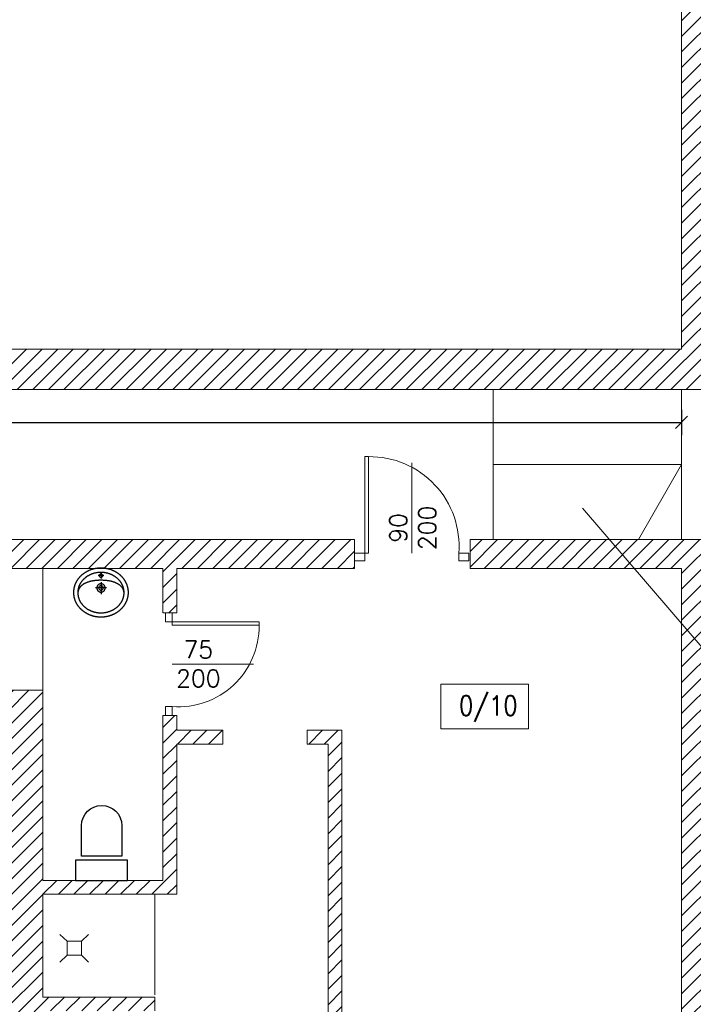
# Model space of a CAD drawing. Header units: millimetres. Extents: x -37273 to 136949, y -1495242345 to -598.
# Tile 43 of 53: x 57205 to 57788, y -17402 to -16549. Entities that reach past the tile are written whole.
import ezdxf

# ---------------------------------------------------------------- set-up
doc = ezdxf.new("R2010")
doc.units = ezdxf.units.MM
for name, color, linetype in [('0-urządzenia', 6, 'Continuous'), ('wym', 1, 'Continuous'), ('ściana', 7, 'Continuous')]:
    doc.layers.add(name, color=color, linetype=linetype)
for name, color, linetype, lineweight in [('A-DRZ', 3, 'Continuous', 13), ('F-BIL-OP', 103, 'Continuous', 9), ('wymiarowannie', 253, 'Continuous', 5)]:
    doc.layers.add(name, color=color, linetype=linetype, lineweight=lineweight)
doc.layers.add('projektowana skarpa', color=7, linetype='Continuous', lineweight=5, true_color=0x3f3f3f)
doc.styles.add('SIMPLEX', font='simplex', dxfattribs={"width": 0.85})
doc.styles.get("Standard").update_dxf_attribs({"font": 'arial.ttf'})
doc.styles.add('WYM_50', font='simplex.shx', dxfattribs={"width": 0.95})
doc.dimstyles.new('50', dxfattribs={"dimtxt": 15, "dimasz": 0.15, "dimexe": 13, "dimexo": 30, "dimgap": 5, "dimtad": 1, "dimdec": 0, "dimrnd": 0.5, "dimzin": 1, "dimdsep": 46, "dimtxsty": 'WYM_50', "dimblk": 'A', "dimcen": 3, "dimdle": 5, "dimse1": 1, "dimse2": 1, "dimclrd": 256, "dimclre": 256, "dimclrt": 2, "dimaunit": 1, "dimadec": 0, "dimazin": 0, "dimtfac": 0.32, "dimtdec": 0, "dimtix": 1, "dimtmove": 1, "dimatfit": 3, "dimldrblk": 'A', "dimfxl": 1, "dimtvp": 0.08, "dimtolj": 1, "dimtzin": 1, "dimarcsym": 0})

# ---------------------------------------------------------------- blocks, each defined once
blk = doc.blocks.new('dsdfsdf')
at = {"layer": '0-urządzenia'}
for points in [[(26.84, -0.17), (26.84, -0.55), (26.83, -0.94), (26.81, -1.33), (26.78, -1.71), (26.75, -2.09), (26.72, -2.47), (26.67, -2.85), (26.62, -3.23), (26.56, -3.6), (26.5, -3.98), (26.43, -4.35), (26.35, -4.72), (26.27, -5.08), (26.18, -5.45), (26.08, -5.81), (25.98, -6.18), (25.87, -6.53), (25.76, -6.89), (25.64, -7.25), (25.51, -7.6), (25.38, -7.95), (25.24, -8.3), (25.1, -8.64), (24.95, -8.98), (24.79, -9.32), (24.63, -9.66), (24.46, -10), (24.29, -10.33), (24.11, -10.66), (23.93, -10.99), (23.74, -11.31), (23.55, -11.63), (23.35, -11.95), (23.14, -12.26), (22.93, -12.58), (22.72, -12.89), (22.5, -13.19), (22.27, -13.49), (22.04, -13.79), (21.81, -14.09), (21.57, -14.38), (21.33, -14.67), (21.08, -14.96), (20.82, -15.24), (20.56, -15.52), (20.3, -15.8), (20.03, -16.07), (19.76, -16.34), (19.48, -16.6), (19.2, -16.87), (18.92, -17.12), (18.63, -17.38), (18.33, -17.63), (18.03, -17.87), (17.73, -18.12), (17.42, -18.35), (17.11, -18.59), (16.8, -18.82), (16.48, -19.04), (16.16, -19.27), (15.83, -19.48), (15.5, -19.7), (15.17, -19.91), (14.83, -20.11), (14.49, -20.31), (14.15, -20.5), (13.8, -20.7), (13.45, -20.88), (13.09, -21.06), (12.74, -21.24), (12.37, -21.41), (12.01, -21.58), (11.64, -21.74), (11.27, -21.9), (10.9, -22.06), (10.52, -22.2), (10.14, -22.35), (9.76, -22.49), (9.37, -22.62), (8.98, -22.75), (8.59, -22.87), (8.2, -22.99), (7.8, -23.1), (7.4, -23.21), (7, -23.31), (6.6, -23.4), (6.19, -23.49), (5.78, -23.58), (5.37, -23.66), (4.96, -23.73), (4.54, -23.8), (4.12, -23.86), (3.7, -23.92), (3.28, -23.97), (2.86, -24.02), (2.43, -24.06), (2, -24.09), (1.57, -24.12), (1.14, -24.14), (0.71, -24.15), (0.28, -24.16), (-0.16, -24.17), (-0.16, -24.17), (-0.6, -24.16), (-1.03, -24.15), (-1.47, -24.14), (-1.9, -24.12), (-2.33, -24.09), (-2.76, -24.06), (-3.18, -24.02), (-3.61, -23.97), (-4.03, -23.92), (-4.45, -23.86), (-4.87, -23.8), (-5.28, -23.73), (-5.69, -23.66), (-6.11, -23.58), (-6.51, -23.49), (-6.92, -23.4), (-7.33, -23.31), (-7.73, -23.21), (-8.13, -23.1), (-8.52, -22.99), (-8.92, -22.87), (-9.31, -22.75), (-9.7, -22.62), (-10.08, -22.49), (-10.46, -22.35), (-10.84, -22.2), (-11.22, -22.06), (-11.59, -21.9), (-11.97, -21.74), (-12.33, -21.58), (-12.7, -21.41), (-13.06, -21.24), (-13.42, -21.06), (-13.77, -20.88), (-14.12, -20.7), (-14.47, -20.5), (-14.81, -20.31), (-15.16, -20.11), (-15.49, -19.91), (-15.83, -19.7), (-16.16, -19.48), (-16.48, -19.27), (-16.8, -19.04), (-17.12, -18.82), (-17.44, -18.59), (-17.75, -18.35), (-18.05, -18.12), (-18.36, -17.87), (-18.65, -17.63), (-18.95, -17.38), (-19.24, -17.12), (-19.52, -16.87), (-19.81, -16.6), (-20.08, -16.34), (-20.35, -16.07), (-20.62, -15.8), (-20.89, -15.52), (-21.14, -15.24), (-21.4, -14.96), (-21.65, -14.67), (-21.89, -14.38), (-22.13, -14.09), (-22.37, -13.79), (-22.6, -13.49), (-22.82, -13.19), (-23.04, -12.89), (-23.26, -12.58), (-23.47, -12.26), (-23.67, -11.95), (-23.87, -11.63), (-24.06, -11.31), (-24.25, -10.99), (-24.44, -10.66), (-24.61, -10.33), (-24.79, -10), (-24.95, -9.66), (-25.11, -9.32), (-25.27, -8.98), (-25.42, -8.64), (-25.56, -8.3), (-25.7, -7.95), (-25.83, -7.6), (-25.96, -7.25), (-26.08, -6.89), (-26.19, -6.53), (-26.3, -6.18), (-26.41, -5.81), (-26.5, -5.45), (-26.59, -5.08), (-26.67, -4.72), (-26.75, -4.35), (-26.82, -3.98), (-26.89, -3.6), (-26.94, -3.23), (-26.99, -2.85), (-27.04, -2.47), (-27.08, -2.09), (-27.11, -1.71), (-27.13, -1.33), (-27.15, -0.94), (-27.16, -0.55), (-27.16, -0.17), (-27.16, -0.17), (-27.16, 0.22), (-27.15, 0.61), (-27.13, 0.99), (-27.11, 1.38), (-27.08, 1.76), (-27.04, 2.14), (-26.99, 2.52), (-26.94, 2.89), (-26.89, 3.27), (-26.82, 3.64), (-26.75, 4.01), (-26.67, 4.38), (-26.59, 4.75), (-26.5, 5.12), (-26.41, 5.48), (-26.3, 5.84), (-26.19, 6.2), (-26.08, 6.56), (-25.96, 6.91), (-25.83, 7.27), (-25.7, 7.62), (-25.56, 7.96), (-25.42, 8.31), (-25.27, 8.65), (-25.11, 8.99), (-24.95, 9.33), (-24.79, 9.66), (-24.61, 10), (-24.44, 10.33), (-24.25, 10.65), (-24.06, 10.98), (-23.87, 11.3), (-23.67, 11.62), (-23.47, 11.93), (-23.26, 12.24), (-23.04, 12.55), (-22.82, 12.86), (-22.6, 13.16), (-22.37, 13.46), (-22.13, 13.76), (-21.89, 14.05), (-21.65, 14.34), (-21.4, 14.63), (-21.14, 14.91), (-20.89, 15.19), (-20.62, 15.47), (-20.35, 15.74), (-20.08, 16.01), (-19.81, 16.27), (-19.52, 16.53), (-19.24, 16.79), (-18.95, 17.04), (-18.65, 17.29), (-18.36, 17.54), (-18.05, 17.78), (-17.75, 18.02), (-17.44, 18.25), (-17.12, 18.48), (-16.8, 18.71), (-16.48, 18.93), (-16.16, 19.15), (-15.83, 19.36), (-15.49, 19.57), (-15.16, 19.78), (-14.81, 19.98), (-14.47, 20.17), (-14.12, 20.36), (-13.77, 20.55), (-13.42, 20.73), (-13.06, 20.91), (-12.7, 21.08), (-12.33, 21.25), (-11.97, 21.41), (-11.59, 21.57), (-11.22, 21.72), (-10.84, 21.87), (-10.46, 22.01), (-10.08, 22.15), (-9.7, 22.29), (-9.31, 22.41), (-8.92, 22.54), (-8.52, 22.65), (-8.13, 22.77), (-7.73, 22.87), (-7.33, 22.97), (-6.92, 23.07), (-6.51, 23.16), (-6.11, 23.25), (-5.69, 23.33), (-5.28, 23.4), (-4.87, 23.47), (-4.45, 23.53), (-4.03, 23.59), (-3.61, 23.64), (-3.18, 23.68), (-2.76, 23.72), (-2.33, 23.76), (-1.9, 23.78), (-1.47, 23.81), (-1.03, 23.82), (-0.6, 23.83), (-0.16, 23.83), (-0.16, 23.83), (0.28, 23.83), (0.71, 23.82), (1.14, 23.81), (1.57, 23.78), (2, 23.76), (2.43, 23.72), (2.86, 23.68), (3.28, 23.64), (3.7, 23.59), (4.12, 23.53), (4.54, 23.47), (4.96, 23.4), (5.37, 23.33), (5.78, 23.25), (6.19, 23.16), (6.6, 23.07), (7, 22.97), (7.4, 22.87), (7.8, 22.77), (8.2, 22.65), (8.59, 22.54), (8.98, 22.41), (9.37, 22.29), (9.76, 22.15), (10.14, 22.01), (10.52, 21.87), (10.9, 21.72), (11.27, 21.57), (11.64, 21.41), (12.01, 21.25), (12.37, 21.08), (12.74, 20.91), (13.09, 20.73), (13.45, 20.55), (13.8, 20.36), (14.15, 20.17), (14.49, 19.98), (14.83, 19.78), (15.17, 19.57), (15.5, 19.36), (15.83, 19.15), (16.16, 18.93), (16.48, 18.71), (16.8, 18.48), (17.11, 18.25), (17.42, 18.02), (17.73, 17.78), (18.03, 17.54), (18.33, 17.29), (18.63, 17.04), (18.92, 16.79), (19.2, 16.53), (19.48, 16.27), (19.76, 16.01), (20.03, 15.74), (20.3, 15.47), (20.56, 15.19), (20.82, 14.91), (21.08, 14.63), (21.33, 14.34), (21.57, 14.05), (21.81, 13.76), (22.04, 13.46), (22.27, 13.16), (22.5, 12.86), (22.72, 12.55), (22.93, 12.24), (23.14, 11.93), (23.35, 11.62), (23.55, 11.3), (23.74, 10.98), (23.93, 10.65), (24.11, 10.33), (24.29, 10), (24.46, 9.66), (24.63, 9.33), (24.79, 8.99), (24.95, 8.65), (25.1, 8.31), (25.24, 7.96), (25.38, 7.62), (25.51, 7.27), (25.64, 6.91), (25.76, 6.56), (25.87, 6.2), (25.98, 5.84), (26.08, 5.48), (26.18, 5.12), (26.27, 4.75), (26.35, 4.38), (26.43, 4.01), (26.5, 3.64), (26.56, 3.27), (26.62, 2.89), (26.67, 2.52), (26.72, 2.14), (26.75, 1.76), (26.78, 1.38), (26.81, 0.99), (26.83, 0.61), (26.84, 0.22), (26.84, -0.17)], [(22.59, -0.29), (22.58, -0.68), (22.57, -1.06), (22.55, -1.44), (22.52, -1.82), (22.48, -2.2), (22.44, -2.58), (22.39, -2.95), (22.32, -3.32), (22.25, -3.69), (22.18, -4.06), (22.09, -4.43), (22, -4.79), (21.9, -5.15), (21.79, -5.51), (21.68, -5.86), (21.56, -6.21), (21.43, -6.56), (21.29, -6.91), (21.15, -7.25), (20.99, -7.59), (20.84, -7.93), (20.67, -8.27), (20.5, -8.6), (20.32, -8.93), (20.14, -9.25), (19.95, -9.57), (19.75, -9.89), (19.54, -10.21), (19.33, -10.52), (19.12, -10.82), (18.89, -11.13), (18.67, -11.43), (18.43, -11.72), (18.19, -12.02), (17.94, -12.31), (17.69, -12.59), (17.43, -12.87), (17.17, -13.15), (16.9, -13.42), (16.62, -13.69), (16.34, -13.95), (16.06, -14.21), (15.77, -14.46), (15.47, -14.71), (15.17, -14.96), (14.86, -15.2), (14.55, -15.43), (14.24, -15.66), (13.92, -15.89), (13.59, -16.11), (13.26, -16.32), (12.93, -16.53), (12.59, -16.74), (12.24, -16.94), (11.89, -17.13), (11.54, -17.32), (11.19, -17.51), (10.83, -17.69), (10.46, -17.86), (10.09, -18.03), (9.72, -18.19), (9.35, -18.34), (8.97, -18.49), (8.58, -18.64), (8.2, -18.77), (7.81, -18.91), (7.41, -19.03), (7.02, -19.15), (6.62, -19.26), (6.21, -19.37), (5.81, -19.47), (5.4, -19.57), (4.99, -19.65), (4.57, -19.73), (4.15, -19.81), (3.73, -19.87), (3.31, -19.94), (2.88, -19.99), (2.45, -20.04), (2.02, -20.08), (1.59, -20.11), (1.16, -20.13), (0.72, -20.15), (0.28, -20.16), (-0.16, -20.17), (-0.16, -20.17), (-0.6, -20.16), (-1.04, -20.15), (-1.48, -20.13), (-1.91, -20.11), (-2.35, -20.08), (-2.78, -20.04), (-3.21, -19.99), (-3.63, -19.94), (-4.05, -19.87), (-4.48, -19.81), (-4.89, -19.73), (-5.31, -19.65), (-5.72, -19.57), (-6.13, -19.47), (-6.54, -19.37), (-6.94, -19.26), (-7.34, -19.15), (-7.74, -19.03), (-8.13, -18.91), (-8.52, -18.77), (-8.91, -18.64), (-9.29, -18.49), (-9.67, -18.34), (-10.05, -18.19), (-10.42, -18.03), (-10.79, -17.86), (-11.15, -17.69), (-11.51, -17.51), (-11.87, -17.32), (-12.22, -17.13), (-12.57, -16.94), (-12.91, -16.74), (-13.25, -16.53), (-13.58, -16.32), (-13.91, -16.11), (-14.24, -15.89), (-14.56, -15.66), (-14.88, -15.43), (-15.19, -15.2), (-15.49, -14.96), (-15.79, -14.71), (-16.09, -14.46), (-16.38, -14.21), (-16.67, -13.95), (-16.95, -13.69), (-17.22, -13.42), (-17.49, -13.15), (-17.76, -12.87), (-18.01, -12.59), (-18.27, -12.31), (-18.51, -12.02), (-18.75, -11.72), (-18.99, -11.43), (-19.22, -11.13), (-19.44, -10.82), (-19.66, -10.52), (-19.87, -10.21), (-20.07, -9.89), (-20.27, -9.57), (-20.46, -9.25), (-20.65, -8.93), (-20.82, -8.6), (-21, -8.27), (-21.16, -7.93), (-21.32, -7.59), (-21.47, -7.25), (-21.61, -6.91), (-21.75, -6.56), (-21.88, -6.21), (-22, -5.86), (-22.12, -5.51), (-22.22, -5.15), (-22.32, -4.79), (-22.42, -4.43), (-22.5, -4.06), (-22.58, -3.69), (-22.65, -3.32), (-22.71, -2.95), (-22.76, -2.58), (-22.81, -2.2), (-22.85, -1.82), (-22.87, -1.44), (-22.9, -1.06), (-22.91, -0.68), (-22.91, -0.29), (-22.91, -0.29), (-22.91, 0.09), (-22.9, 0.48), (-22.87, 0.86), (-22.85, 1.24), (-22.81, 1.62), (-22.76, 1.99), (-22.71, 2.37), (-22.65, 2.74), (-22.58, 3.11), (-22.5, 3.48), (-22.42, 3.84), (-22.32, 4.2), (-22.22, 4.56), (-22.12, 4.92), (-22, 5.28), (-21.88, 5.63), (-21.75, 5.98), (-21.61, 6.33), (-21.47, 6.67), (-21.32, 7.01), (-21.16, 7.35), (-21, 7.68), (-20.82, 8.01), (-20.65, 8.34), (-20.46, 8.67), (-20.27, 8.99), (-20.07, 9.31), (-19.87, 9.62), (-19.66, 9.93), (-19.44, 10.24), (-19.22, 10.55), (-18.99, 10.85), (-18.75, 11.14), (-18.51, 11.43), (-18.27, 11.72), (-18.01, 12.01), (-17.76, 12.29), (-17.49, 12.56), (-17.22, 12.83), (-16.95, 13.1), (-16.67, 13.37), (-16.38, 13.62), (-16.09, 13.88), (-15.79, 14.13), (-15.49, 14.37), (-15.19, 14.61), (-14.88, 14.85), (-14.56, 15.08), (-14.24, 15.3), (-13.91, 15.52), (-13.58, 15.74), (-13.25, 15.95), (-12.91, 16.16), (-12.57, 16.36), (-12.22, 16.55), (-11.87, 16.74), (-11.51, 16.92), (-11.15, 17.1), (-10.79, 17.28), (-10.42, 17.44), (-10.05, 17.6), (-9.67, 17.76), (-9.29, 17.91), (-8.91, 18.05), (-8.52, 18.19), (-8.13, 18.32), (-7.74, 18.45), (-7.34, 18.57), (-6.94, 18.68), (-6.54, 18.79), (-6.13, 18.89), (-5.72, 18.98), (-5.31, 19.07), (-4.89, 19.15), (-4.48, 19.22), (-4.05, 19.29), (-3.63, 19.35), (-3.21, 19.41), (-2.78, 19.45), (-2.35, 19.49), (-1.91, 19.53), (-1.48, 19.55), (-1.04, 19.57), (-0.6, 19.58), (-0.16, 19.58), (-0.16, 19.58), (0.28, 19.58), (0.72, 19.57), (1.16, 19.55), (1.59, 19.53), (2.02, 19.49), (2.45, 19.45), (2.88, 19.41), (3.31, 19.35), (3.73, 19.29), (4.15, 19.22), (4.57, 19.15), (4.99, 19.07), (5.4, 18.98), (5.81, 18.89), (6.21, 18.79), (6.62, 18.68), (7.02, 18.57), (7.41, 18.45), (7.81, 18.32), (8.2, 18.19), (8.58, 18.05), (8.97, 17.91), (9.35, 17.76), (9.72, 17.6), (10.09, 17.44), (10.46, 17.28), (10.83, 17.1), (11.19, 16.92), (11.54, 16.74), (11.89, 16.55), (12.24, 16.36), (12.59, 16.16), (12.93, 15.95), (13.26, 15.74), (13.59, 15.52), (13.92, 15.3), (14.24, 15.08), (14.55, 14.85), (14.86, 14.61), (15.17, 14.37), (15.47, 14.13), (15.77, 13.88), (16.06, 13.62), (16.34, 13.37), (16.62, 13.1), (16.9, 12.83), (17.17, 12.56), (17.43, 12.29), (17.69, 12.01), (17.94, 11.72), (18.19, 11.43), (18.43, 11.14), (18.67, 10.85), (18.89, 10.55), (19.12, 10.24), (19.33, 9.93), (19.54, 9.62), (19.75, 9.31), (19.95, 8.99), (20.14, 8.67), (20.32, 8.34), (20.5, 8.01), (20.67, 7.68), (20.84, 7.35), (20.99, 7.01), (21.15, 6.67), (21.29, 6.33), (21.43, 5.98), (21.56, 5.63), (21.68, 5.28), (21.79, 4.92), (21.9, 4.56), (22, 4.2), (22.09, 3.84), (22.18, 3.48), (22.25, 3.11), (22.32, 2.74), (22.39, 2.37), (22.44, 1.99), (22.48, 1.62), (22.52, 1.24), (22.55, 0.86), (22.57, 0.48), (22.58, 0.09), (22.59, -0.29)], [(-0.24, 18.15), (0.22, 18.08), (0.64, 17.91), (1, 17.63), (1.27, 17.28), (1.45, 16.86), (1.51, 16.4), (1.45, 15.93), (1.27, 15.51), (1, 15.16), (0.64, 14.89), (0.22, 14.71), (-0.24, 14.65), (-0.71, 14.71), (-1.12, 14.89), (-1.48, 15.16), (-1.75, 15.51), (-1.93, 15.93), (-1.99, 16.4), (-1.93, 16.86), (-1.75, 17.28), (-1.48, 17.63), (-1.12, 17.91), (-0.71, 18.08)], [(-0.22, 8.41), (0.23, 8.38), (0.66, 8.31), (1.08, 8.2), (1.48, 8.04), (1.85, 7.85), (2.2, 7.61), (2.53, 7.35), (2.83, 7.05), (3.09, 6.73), (3.32, 6.37), (3.52, 6), (3.68, 5.6), (3.79, 5.18), (3.86, 4.75), (3.88, 4.31), (3.86, 3.86), (3.79, 3.43), (3.68, 3.01), (3.52, 2.62), (3.32, 2.24), (3.09, 1.89), (2.83, 1.56), (2.53, 1.27), (2.2, 1), (1.85, 0.77), (1.48, 0.57), (1.08, 0.42), (0.66, 0.3), (0.23, 0.23), (-0.22, 0.21), (-0.66, 0.23), (-1.09, 0.3), (-1.51, 0.42), (-1.91, 0.57), (-2.28, 0.77), (-2.63, 1), (-2.96, 1.27), (-3.26, 1.56), (-3.52, 1.89), (-3.75, 2.24), (-3.95, 2.62), (-4.11, 3.01), (-4.22, 3.43), (-4.29, 3.86), (-4.32, 4.31), (-4.29, 4.75), (-4.22, 5.18), (-4.11, 5.6), (-3.95, 6), (-3.75, 6.37), (-3.52, 6.73), (-3.26, 7.05), (-2.96, 7.35), (-2.63, 7.61), (-2.28, 7.85), (-1.91, 8.04), (-1.51, 8.2), (-1.09, 8.31), (-0.66, 8.38)], [(-0.22, 6.61), (0.25, 6.56), (0.68, 6.43), (1.07, 6.21), (1.41, 5.93), (1.69, 5.59), (1.9, 5.2), (2.04, 4.77), (2.08, 4.31), (2.04, 3.84), (1.9, 3.41), (1.69, 3.02), (1.41, 2.68), (1.07, 2.4), (0.68, 2.19), (0.25, 2.05), (-0.22, 2.01), (-0.68, 2.05), (-1.11, 2.19), (-1.5, 2.4), (-1.84, 2.68), (-2.12, 3.02), (-2.33, 3.41), (-2.47, 3.84), (-2.52, 4.31), (-2.47, 4.77), (-2.33, 5.2), (-2.12, 5.59), (-1.84, 5.93), (-1.5, 6.21), (-1.11, 6.43), (-0.68, 6.56)]]:
    blk.add_lwpolyline(points, close=True, dxfattribs=at)
for points in [[(-22.91, -1.17), (-22.91, -0.81), (-22.89, -0.46), (-22.86, -0.12), (-22.82, 0.22), (-22.77, 0.56), (-22.71, 0.89), (-22.64, 1.21), (-22.56, 1.53), (-22.47, 1.84), (-22.37, 2.15), (-22.26, 2.46), (-22.14, 2.76), (-22.01, 3.05), (-21.87, 3.34), (-21.72, 3.63), (-21.56, 3.91), (-21.39, 4.18), (-21.21, 4.45), (-21.02, 4.71), (-20.83, 4.97), (-20.62, 5.23), (-20.41, 5.48), (-20.19, 5.72), (-19.96, 5.96), (-19.72, 6.2), (-19.47, 6.43), (-19.21, 6.65), (-18.95, 6.87), (-18.68, 7.09), (-18.4, 7.3), (-18.11, 7.51), (-17.82, 7.71), (-17.52, 7.9), (-17.21, 8.09), (-16.89, 8.28), (-16.57, 8.46), (-16.24, 8.64), (-15.9, 8.81), (-15.55, 8.98), (-15.2, 9.14), (-14.85, 9.3), (-14.48, 9.45), (-14.11, 9.6), (-13.74, 9.74), (-13.35, 9.88), (-12.96, 10.01), (-12.57, 10.14), (-12.17, 10.26), (-11.77, 10.38), (-11.35, 10.5), (-10.94, 10.61), (-10.52, 10.71), (-10.09, 10.81), (-9.66, 10.91), (-9.22, 11), (-8.78, 11.08), (-8.34, 11.17), (-7.89, 11.24), (-7.43, 11.31), (-6.97, 11.38), (-6.51, 11.44), (-6.04, 11.5), (-5.57, 11.55), (-5.1, 11.6), (-4.62, 11.65), (-4.13, 11.69), (-3.65, 11.72), (-3.16, 11.75), (-2.67, 11.78), (-2.17, 11.8), (-1.67, 11.81), (-1.17, 11.82), (-0.67, 11.83), (-0.16, 11.83)], [(-3.07, 16.4), (2.59, 16.4)], [(-0.24, 19.18), (-0.24, 13.71)], [(-0.24, 9.91), (-0.24, -1.88)], [(-0.16, 11.83), (0.35, 11.83), (0.85, 11.82), (1.35, 11.81), (1.85, 11.8), (2.34, 11.78), (2.84, 11.75), (3.33, 11.72), (3.81, 11.69), (4.29, 11.65), (4.77, 11.6), (5.25, 11.55), (5.72, 11.5), (6.19, 11.44), (6.65, 11.38), (7.11, 11.31), (7.56, 11.24), (8.01, 11.17), (8.46, 11.08), (8.9, 11), (9.34, 10.91), (9.77, 10.81), (10.19, 10.71), (10.62, 10.61), (11.03, 10.5), (11.44, 10.38), (11.85, 10.26), (12.25, 10.14), (12.64, 10.01), (13.03, 9.88), (13.41, 9.74), (13.79, 9.6), (14.16, 9.45), (14.52, 9.3), (14.88, 9.14), (15.23, 8.98), (15.58, 8.81), (15.91, 8.64), (16.24, 8.46), (16.57, 8.28), (16.88, 8.09), (17.19, 7.9), (17.5, 7.71), (17.79, 7.51), (18.08, 7.3), (18.36, 7.09), (18.63, 6.87), (18.89, 6.65), (19.15, 6.43), (19.39, 6.2), (19.63, 5.96), (19.86, 5.72), (20.09, 5.48), (20.3, 5.23), (20.51, 4.97), (20.7, 4.71), (20.89, 4.45), (21.07, 4.18), (21.24, 3.91), (21.4, 3.63), (21.55, 3.34), (21.69, 3.05), (21.82, 2.76), (21.94, 2.46), (22.05, 2.15), (22.15, 1.84), (22.24, 1.53), (22.32, 1.21), (22.39, 0.89), (22.45, 0.56), (22.5, 0.22), (22.54, -0.12), (22.57, -0.46), (22.58, -0.81), (22.59, -1.17)], [(-5.55, 4.36), (5.05, 4.36)]]:
    blk.add_lwpolyline(points, dxfattribs=at)
blk = doc.blocks.new('LA-WC2')
at = {"color": 0}
blk.add_lwpolyline([(17.35, 21), (17.35, 47.5, 1), (-17.5, 47.5), (-17.5, 21)], format="xyb", close=True, dxfattribs=at)
blk.add_lwpolyline([(-22.5, 17.5), (22.5, 17.5), (22.5, 0), (-22.5, 0)], close=True, dxfattribs=at)
blk = doc.blocks.new('DRZWI80')
at = {"layer": 'A-DRZ'}
for points in [[(63149.49, 25780.28), (63149.49, 25851.36)], [(63186.49, 25780.28), (63186.49, 25856.28)]]:
    blk.add_lwpolyline(points, dxfattribs=at)
at = {"layer": 'A-DRZ', "extrusion": (0, 0, -1)}
for points in [[(-63186.49, 25780.28), (-63183.49, 25780.28), (-63183.49, 25856.28)], [(-63186.49, 25856.28), (-63183.49, 25856.28)]]:
    blk.add_lwpolyline(points, dxfattribs=at)
at = {"layer": 'A-DRZ'}
for points in [[(63104.49, 25774.28), (63104.49, 25780.28), (63112.49, 25780.28), (63112.49, 25774.28)], [(63194.49, 25774.28), (63194.49, 25780.28), (63186.49, 25780.28), (63186.49, 25774.28)]]:
    blk.add_lwpolyline(points, close=True, dxfattribs=at)
at = {"layer": 'A-DRZ', "color": 1}
blk.add_arc((63182.77, 25785.79), 70.49, 89.40844, 184.48773, dxfattribs=at)
blk = doc.blocks.new('GFT43')
at = {"layer": 'A-DRZ'}
blk.add_blockref('DRZWI80', (-63194.49, -25774.28), dxfattribs=at)
blk = doc.blocks.new('A')
at = {"color": 1, "linetype": 'Continuous'}
blk.add_line((0, 73.6), (0, -73.6), dxfattribs=at)
at = {"color": 7, "linetype": 'Continuous'}
blk.add_line((-35.3, -35.3), (35.3, 35.3), dxfattribs=at)
blk = doc.blocks.new('*D2175')
at = {"layer": 'Defpoints', "color": 0, "lineweight": 13, "ltscale": 3}
for p in [(57778.02, -16897.92), (55446.02, -16999.38), (57778.02, -16999.38)]:
    blk.add_point(p, dxfattribs=at)
at = {"layer": 'wym', "lineweight": -2}
blk.add_line((55446.17, -16897.92), (57777.87, -16897.92), dxfattribs=at)
at = {"layer": 'wym', "lineweight": -2, "ltscale": 3, "xscale": 0.15, "yscale": 0.15, "zscale": 0.15, "rotation": 180}
blk.add_blockref('A', (55446.02, -16897.92), dxfattribs=at)
at = {"layer": 'wym', "lineweight": -2, "ltscale": 3, "xscale": 0.15, "yscale": 0.15, "zscale": 0.15}
blk.add_blockref('A', (57778.02, -16897.92), dxfattribs=at)
at = {"layer": 'wym', "color": 2, "ltscale": 3, "insert": (56612.02, -16885.42), "char_height": 15, "attachment_point": 5, "style": 'WYM_50'}
blk.add_mtext('\\A1;2332', dxfattribs=at)

msp = doc.modelspace()

# ---------------------------------------------------------------- hatches: boundary and pattern name
at = {"layer": 'wymiarowannie', "lineweight": 13, "ltscale": 3}
h = msp.add_hatch(dxfattribs=at)
h.set_pattern_fill('ANSI31', color=5, scale=3)
h.set_pattern_definition([(45, (57176.015, -16869.378), (-6.73519, 6.73519), [])])
h.paths.add_polyline_path([(57176.02, -16869.38), (57176.02, -16834.38), (57778.02, -16834.38), (57778.02, -16538.07), (57801.02, -16538.07), (57801.02, -16869.38)])
h.paths.add_polyline_path([(57801.02, -16846.88), (57801.02, -16538.07), (57823.02, -16538.07), (57823.02, -16657.38), (58081, -16657.38), (58081, -16669.38), (57823.02, -16669.38), (57823.02, -16824.38), (57836.36, -16824.38), (57836.36, -16846.88)])
h.paths.add_polyline_path([(57778.02, -16538.07), (57778.02, -16316.1), (57801.02, -16316.1), (57801.02, -16538.07)])
h.paths.add_polyline_path([(57801.02, -16538.07), (57801.02, -16316.1), (57823.02, -16316.1), (57823.02, -16538.07)])
h.paths.add_polyline_path([(57936.36, -16869.38), (57936.36, -16846.88), (58059.77, -16846.88), (58059.77, -16869.38)])
h.paths.add_polyline_path([(57936.36, -16846.88), (57936.36, -16824.38), (58059.77, -16824.38), (58059.77, -16846.88)])
h.paths.add_polyline_path([(57801.02, -16869.38), (57801.02, -16846.88), (57836.36, -16846.88), (57836.36, -16869.38), (57823.02, -16869.38)])
h.paths.add_polyline_path([(58116.23, -16825.67), (58053.15, -16825.67), (58053.15, -16804.29), (58116.23, -16804.29)], flags=9)
h = msp.add_hatch(dxfattribs=at)
h.set_pattern_fill('ANSI31', color=5, scale=3)
h.set_pattern_definition([(45, (56586.015, -17743.378), (-6.73519, 6.73519), [])])
h.paths.add_polyline_path([(57032.02, -17176.38), (57032.02, -17164.38), (57079.02, -17164.38), (57079.02, -17151.73), (57091.02, -17151.73), (57091.02, -17294.38), (57195.02, -17294.38), (57195.02, -17129.76), (57225.02, -17129.76), (57225.02, -17294.38), (57329.02, -17294.38), (57329.02, -17151.73), (57341.02, -17151.73), (57341.02, -17164.38), (57381.02, -17164.38), (57381.02, -17176.38), (57341.02, -17176.38), (57341.02, -17306.38), (57225.02, -17306.38), (57225.02, -17395.38), (57322.02, -17395.38), (57322.02, -17407.38), (57225.02, -17407.38), (57225.02, -17496.38), (57322.02, -17496.38), (57322.02, -17508.38), (57225.02, -17508.38), (57225.02, -17597.38), (57322.02, -17597.38), (57322.02, -17609.38), (57225.02, -17609.38), (57225.02, -17698.38), (57234.02, -17698.38), (57234.02, -17720.88), (57183.02, -17720.88), (57183.02, -17698.38), (57195.02, -17698.38), (57195.02, -17609.38), (57098.02, -17609.38), (57098.02, -17597.38), (57195.02, -17597.38), (57195.02, -17508.38), (57098.02, -17508.38), (57098.02, -17496.38), (57195.02, -17496.38), (57195.02, -17407.38), (57098.02, -17407.38), (57098.02, -17395.38), (57195.02, -17395.38), (57195.02, -17306.38), (57079.02, -17306.38), (57079.02, -17176.38)])
h.paths.add_polyline_path([(56937.02, -17024.38), (56937.02, -16999.38), (57495.02, -16999.38), (57495.02, -17024.38), (57341.02, -17024.38), (57341.02, -17062.63), (57329.02, -17062.63), (57329.02, -17024.38), (57279.9, -17024.38), (57279.53, -17024.32), (57279.16, -17024.26), (57278.79, -17024.21), (57278.42, -17024.17), (57278.05, -17024.13), (57277.67, -17024.09), (57277.3, -17024.06), (57276.92, -17024.04), (57276.54, -17024.02), (57276.16, -17024.01), (57275.77, -17024), (57275.39, -17024), (57275.01, -17024), (57274.62, -17024.01), (57274.24, -17024.02), (57273.86, -17024.04), (57273.48, -17024.06), (57273.11, -17024.09), (57272.73, -17024.13), (57272.36, -17024.17), (57271.99, -17024.21), (57271.62, -17024.26), (57271.25, -17024.32), (57270.88, -17024.38), (57225.02, -17024.38), (57195.02, -17024.38), (57149.15, -17024.38), (57148.78, -17024.32), (57148.41, -17024.26), (57148.04, -17024.21), (57147.67, -17024.17), (57147.3, -17024.13), (57146.92, -17024.09), (57146.55, -17024.06), (57146.17, -17024.04), (57145.79, -17024.02), (57145.41, -17024.01), (57145.02, -17024), (57144.64, -17024), (57144.26, -17024), (57143.87, -17024.01), (57143.49, -17024.02), (57143.11, -17024.04), (57142.73, -17024.06), (57142.36, -17024.09), (57141.98, -17024.13), (57141.61, -17024.17), (57141.24, -17024.21), (57140.87, -17024.26), (57140.5, -17024.32), (57140.14, -17024.38), (57091.02, -17024.38), (57091.02, -17062.63), (57079.02, -17062.63), (57079.02, -17024.38)])
h.paths.add_polyline_path([(57225.3, -17626.74), (57194.73, -17626.74), (57194.73, -17604.24), (57225.3, -17604.24)], flags=9)
h.paths.add_polyline_path([(57202.94, -17662.2), (57175.09, -17662.2), (57175.09, -17639.7), (57202.94, -17639.7)], flags=9)
h.paths.add_polyline_path([(57237.68, -17662.2), (57221.35, -17662.2), (57221.35, -17639.7), (57237.68, -17639.7)], flags=9)
h = msp.add_hatch(dxfattribs=at)
h.set_pattern_fill('ANSI31', color=5, scale=3)
h.set_pattern_definition([(45, (57454.015, -17743.378), (-6.73519, 6.73519), [])])
h.paths.add_polyline_path([(57595.02, -17017.69), (57595.02, -16999.38), (57801.02, -16999.38), (57801.02, -17720.88), (57769.02, -17720.88), (57769.02, -17698.38), (57778.02, -17698.38), (57778.02, -17024.38), (57595.02, -17024.38)])
h.paths.add_polyline_path([(57454.02, -17176.38), (57454.02, -17164.38), (57484.02, -17164.38), (57484.02, -17698.38), (57531.02, -17698.38), (57531.02, -17720.88), (57472.02, -17720.88), (57472.02, -17698.38), (57472.02, -17176.38)])
h.paths.add_polyline_path([(57801.02, -17720.88), (57801.02, -16999.38), (57823.02, -16999.38), (57823.02, -17720.88)])
h.paths.add_polyline_path([(57472.02, -17743.38), (57472.02, -17720.88), (57531.02, -17720.88), (57531.02, -17743.38)])
h.paths.add_polyline_path([(57769.02, -17743.38), (57769.02, -17720.88), (57801.02, -17720.88), (57801.02, -17743.38)])
h.paths.add_polyline_path([(57801.02, -17743.38), (57801.02, -17720.88), (57823.02, -17720.88), (57823.02, -17743.38)])
h.paths.add_polyline_path([(57491.94, -17626.74), (57464.09, -17626.74), (57464.09, -17604.24), (57491.94, -17604.24)], flags=9)
h.paths.add_polyline_path([(57781.68, -17662.2), (57765.35, -17662.2), (57765.35, -17639.7), (57781.68, -17639.7)], flags=9)

# ---------------------------------------------------------------- linework, layer by layer
at = {"layer": 'F-BIL-OP', "color": 0}
msp.add_lwpolyline([(57569.72, -17124.62), (57645.67, -17124.62), (57645.67, -17163.01), (57569.72, -17163.01)], close=True, dxfattribs=at)
at = {"layer": 'projektowana skarpa', "color": 1, "lineweight": 13}
msp.add_lwpolyline([(58056.23, -17395.85), (57692.41, -16972.24)], dxfattribs=at)
at = {"layer": 'wymiarowannie', "color": 5, "lineweight": 13, "ltscale": 3}
for p, q in [((57615.02, -16999.38), (57615.02, -16869.38)), ((57778.02, -16999.38), (57778.02, -16869.38)), ((57615.02, -16934.38), (57778.02, -16934.38)), ((57778.02, -16934.38), (57740.64, -16999.38))]:
    msp.add_line(p, q, dxfattribs=at)
at = {"layer": 'wymiarowannie', "color": 1, "lineweight": 13, "ltscale": 3}
for p, q in [((57595.02, -16999.38), (57823.02, -16999.38)), ((57329.02, -17062.63), (57341.02, -17062.63))]:
    msp.add_line(p, q, dxfattribs=at)
at = {"layer": 'wymiarowannie', "color": 251, "lineweight": 13, "ltscale": 3}
for p, q in [((57322.02, -17306.38), (57322.02, -17393.49)), ((57246.03, -17347.09), (57239.81, -17341.07)), ((57264.68, -17341.07), (57258.46, -17347.09)), ((57246.03, -17359.13), (57239.81, -17365.15)), ((57264.68, -17365.15), (57258.46, -17359.13))]:
    msp.add_line(p, q, dxfattribs=at)
at = {"layer": 'wymiarowannie', "color": 200, "lineweight": 13, "ltscale": 3}
msp.add_lwpolyline([(57195.02, -17024.38), (57225.02, -17024.38), (57225.02, -17129.76), (57195.02, -17129.76)], close=True, dxfattribs=at)
at = {"layer": 'wymiarowannie', "color": 251, "lineweight": 13, "ltscale": 3}
msp.add_lwpolyline([(57258.46, -17347.09), (57246.03, -17347.09), (57246.03, -17359.13), (57258.46, -17359.13)], close=True, dxfattribs=at)
at = {"layer": 'ściana', "lineweight": 13, "ltscale": 3}
for p, q in [((57778.02, -15934.38), (57778.02, -16834.38)), ((57176.02, -16834.38), (57778.02, -16834.38)), ((57176.02, -16869.38), (57823.02, -16869.38)), ((56937.02, -16999.38), (57495.02, -16999.38)), ((57495.02, -17024.38), (57495.02, -16999.38)), ((57795.02, -16999.38), (57595.02, -16999.38)), ((57595.02, -17024.38), (57595.02, -16999.38)), ((57225.02, -17024.38), (57329.02, -17024.38)), ((57225.02, -17024.38), (57225.02, -17294.38)), ((57329.02, -17062.63), (57329.02, -17024.38)), ((57341.02, -17024.38), (57495.02, -17024.38)), ((57341.02, -17062.63), (57341.02, -17024.38)), ((57595.02, -17024.38), (57778.02, -17024.38)), ((57778.02, -17024.38), (57778.02, -17698.38)), ((57329.02, -17294.38), (57329.02, -17151.73)), ((57329.02, -17151.73), (57341.02, -17151.73)), ((57341.02, -17164.38), (57341.02, -17151.73)), ((57381.02, -17164.38), (57341.02, -17164.38)), ((57381.02, -17176.38), (57381.02, -17164.38)), ((57381.02, -17164.38), (57381.02, -17176.38)), ((57484.02, -17164.38), (57454.02, -17164.38)), ((57454.02, -17164.38), (57454.02, -17176.38)), ((57484.02, -17164.38), (57484.02, -17698.38)), ((57341.02, -17306.38), (57341.02, -17176.38)), ((57341.02, -17176.38), (57359.02, -17176.38)), ((57341.02, -17176.38), (57381.02, -17176.38)), ((57454.02, -17176.38), (57472.02, -17176.38)), ((57472.02, -17176.38), (57472.02, -17698.38)), ((57225.02, -17294.38), (57329.02, -17294.38)), ((57225.02, -17294.38), (57322.02, -17294.38)), ((57225.02, -17306.38), (57225.02, -17395.38)), ((57225.02, -17306.38), (57341.02, -17306.38)), ((57225.02, -17306.38), (57341.02, -17306.38)), ((57225.02, -17306.38), (57322.02, -17306.38)), ((57225.02, -17395.38), (57322.02, -17395.38)), ((57322.02, -17407.38), (57322.02, -17395.38))]:
    msp.add_line(p, q, dxfattribs=at)

# ---------------------------------------------------------------- block references
at = {"layer": '0-urządzenia', "xscale": -1}
msp.add_blockref('LA-WC2', (57275.97, -17294.38), dxfattribs=at)
at = {"layer": 'A-DRZ', "xscale": -1.1, "yscale": 1.1, "zscale": 1.1}
msp.add_blockref('GFT43', (57495.02, -17017.69), dxfattribs=at)
at = {"layer": 'A-DRZ', "xscale": -0.9900000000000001, "yscale": 0.9900000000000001, "zscale": 0.9900000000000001, "rotation": 270}
msp.add_blockref('GFT43', (57331.19, -17062.63), dxfattribs=at)
at = {"layer": 'wym', "xscale": -0.8800000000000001, "yscale": 0.8800000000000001, "zscale": 0.8800000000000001}
msp.add_blockref('dsdfsdf', (57275.25, -17044.97), dxfattribs=at)

# ---------------------------------------------------------------- texts
at = {"layer": 'A-DRZ', "insert": (57545.33, -16989.22), "char_height": 15, "attachment_point": 5, "rotation": 90}
msp.add_mtext('\\pxqc;{\\Fsimplex|c238;90\\P\\pq*;\\Fsimplex|c0;2\\Fsimplex|c238;00}', dxfattribs=at)
at = {"layer": 'A-DRZ', "insert": (57359.71, -17107.04), "char_height": 15, "attachment_point": 5}
msp.add_mtext('\\pxqc;{\\Fsimplex.shx|c238;75\\P\\pq*;\\Fsimplex.shx|c0;2\\Fsimplex.shx|c238;00}', dxfattribs=at)
at = {"layer": 'F-BIL-OP', "color": 0, "style": 'SIMPLEX', "width": 0.85}
msp.add_text('0/10', height=17, dxfattribs=at).set_placement((57585.31, -17151.47))

# ---------------------------------------------------------------- dimensions: what is measured, and where the dimension line sits
at = {"layer": 'wym'}
dim = msp.add_linear_dim(base=(57778.02, -16897.92), p1=(55446.02, -16999.38), p2=(57778.02, -16999.38), dimstyle='50', override={"dimblk": 'A', "dimfxl": 0, "dimarcsym": 1}, dxfattribs=at)
dim.commit()
dim.dimension.update_dxf_attribs({"geometry": '*D2175', "text_midpoint": (56612.02, -16885.42)})

doc.saveas('drawing.dxf')
